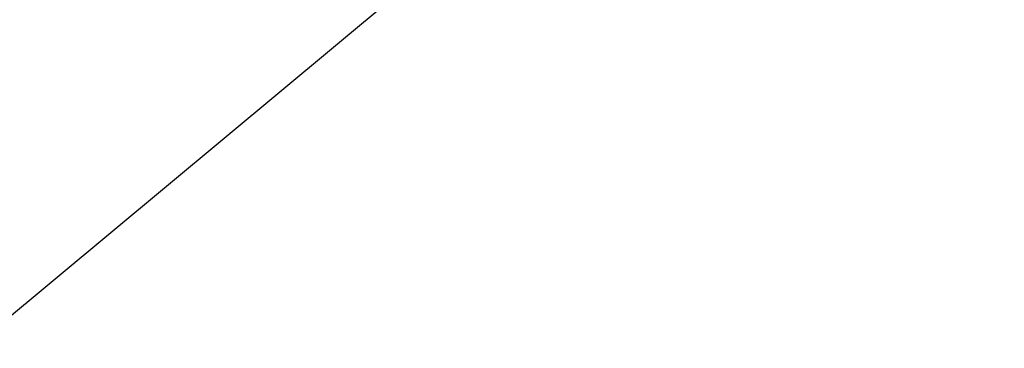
# Model space of a CAD drawing. Extents: x 448150 to 449332, y 437108 to 438384.
# Tile 4 of 46: x 448897 to 449332, y 437108 to 437253. Entities that reach past the tile are written whole.
import ezdxf

# ---------------------------------------------------------------- set-up
doc = ezdxf.new("R2010")
doc.units = 0
doc.header["$LTSCALE"] = 2
doc.header["$MEASUREMENT"] = 0
doc.linetypes.add('AUSGEZOGEN', pattern=[0])
doc.linetypes.add('STRICHPT-X3', pattern=[3, 1.5, -0.75, 0, -0.75])
doc.layers.get('0').update_dxf_attribs({"linetype": 'AUSGEZOGEN'})
for name, color, linetype in [('ACHSE', 250, 'STRICHPT-X3'), ('FBR', 8, 'CONTINUOUS'), ('Planeinteilung', 6, 'CONTINUOUS'), ('SCHLITZRINNE', 8, 'AUSGEZOGEN')]:
    doc.layers.add(name, color=color, linetype=linetype)

# ---------------------------------------------------------------- blocks, each defined once
blk = doc.blocks.new('1135594')
blk.add_line((1135, 0), (1135, 594))

msp = doc.modelspace()

# ---------------------------------------------------------------- hatches: boundary and pattern name
at = {"layer": 'SCHLITZRINNE'}
h = msp.add_hatch(dxfattribs=at)
h.set_pattern_fill('_USER', color=256, scale=1.5, angle=45, style=0, pattern_type=0)
h.set_pattern_definition([(0.19809, (448696.2442, 437758.0261), (-0.005186, 1.499991), [])])
edge = h.paths.add_edge_path()
edge.add_arc((450103.94, 439168.64), 1992.85, 225.25393, 225.3265)
edge.add_arc((450104.38, 439169.08), 1993.47, 225.3265, 225.68551)
edge.add_arc((450114.11, 439179.05), 2007.4, 225.68551, 226.04327)
edge.add_arc((450116.37, 439181.4), 2010.66, 226.04327, 226.40034)
edge.add_arc((450108.35, 439172.97), 1999.02, 226.40034, 226.75845)
edge.add_arc((450107.36, 439171.92), 1997.58, 226.75845, 227.1169)
edge.add_arc((450114.22, 439179.31), 2007.66, 227.1169, 227.47445)
edge.add_arc((450112.04, 439176.93), 2004.44, 227.47445, 227.83238)
edge.add_arc((450107.82, 439172.27), 1998.16, 227.83238, 228.19088)
edge.add_arc((450107.66, 439172.09), 1997.92, 228.19088, 228.54975)
edge.add_arc((450107.03, 439171.38), 1996.96, 228.54975, 228.9087)
edge.add_arc((450111.57, 439176.59), 2003.87, 228.9087, 229.26596)
edge.add_arc((450119.09, 439185.32), 2015.39, 229.26596, 229.6222)
edge.add_arc((450115.13, 439180.66), 2009.28, 229.6222, 229.97992)
edge.add_arc((450101.81, 439164.79), 1988.56, 229.97992, 230.3395)
edge.add_arc((450135.91, 439205.92), 2041.98, 230.3395, 230.69914)
edge.add_arc((450015.79, 439059.17), 1852.34, 230.69914, 231.07675)
edge.add_arc((450440.04, 439584.51), 2527.6, 231.07675, 231.41321)
edge.add_arc((449605.18, 438538.21), 1189.04, 231.41321, 231.90377)
edge.add_arc((451876.6, 441435.45), 4870.53, 231.90377, 232.05412)
edge.add_arc((449764.39, 438726.67), 1435.57, 232.05412, 232.33105)
edge.add_arc((663048.57, 714993.47), 350453.47, 232.3310515, 232.3318237)
edge.add_arc((452105.71, 441751.77), 5260.88, 232.33184, 232.33814)
edge.add_arc((1083717.78, 1260087.56), 1038995.51, 232.33813988, 232.33882921)
edge.add_arc((362297.75, 325361.77), 141749.67, 52.3359582, 52.3410109, ccw=False)
edge.add_arc((130991.07, 25697.41), 520301.52, 52.3345817, 52.3359582, ccw=False)
edge.add_arc((597397.74, 629905.02), 242982.19, 232.3337962, 232.3367437)
edge.add_arc((1091510.3, 1270060.01), 1051651.24, 232.33674373, 232.33742474)
edge.add_arc((63904.41, -61307.14), 630166.93, 52.33651599, 52.33765249, ccw=False)
edge.add_line((448950.68, 437541.27), (448965.93, 437529.5))
edge.add_arc((450103.94, 439168.64), 1993.35, 225.25393, 225.3265)
edge.add_arc((450104.38, 439169.08), 1993.97, 225.3265, 225.63581)
h = msp.add_hatch(dxfattribs=at)
h.set_pattern_fill('_USER', color=256, scale=1.5, angle=45, style=0, pattern_type=0)
h.set_pattern_definition([(5.43336, (448830.8072, 437635.437), (-0.142032, 1.4932605), [])])
edge = h.paths.add_edge_path()
edge.add_arc((450115.13, 439180.66), 2009.78, 229.70284, 229.97992)
edge.add_arc((450101.81, 439164.79), 1989.06, 229.97992, 230.3395)
edge.add_arc((450135.91, 439205.92), 2042.48, 230.3395, 230.69914)
edge.add_arc((450015.79, 439059.17), 1852.84, 230.69914, 231.07675)
edge.add_arc((450440.04, 439584.51), 2528.1, 231.07675, 231.21142)
edge.add_arc((450103.94, 439168.64), 1992.85, 225.25393, 225.3265)
edge.add_arc((450104.38, 439169.08), 1993.47, 225.3265, 225.68551)
edge.add_arc((450114.11, 439179.05), 2007.4, 225.68551, 226.04327)
edge.add_arc((450116.37, 439181.4), 2010.66, 226.04327, 226.40034)
edge.add_arc((450108.35, 439172.97), 1999.02, 226.40034, 226.75845)
edge.add_arc((450107.36, 439171.92), 1997.58, 226.75845, 227.1169)
edge.add_arc((450114.22, 439179.31), 2007.66, 227.1169, 227.47445)
edge.add_arc((450112.04, 439176.93), 2004.44, 227.47445, 227.83238)
edge.add_arc((450107.82, 439172.27), 1998.16, 227.83238, 228.19088)
edge.add_arc((450107.66, 439172.09), 1997.92, 228.19088, 228.54975)
edge.add_arc((450107.03, 439171.38), 1996.96, 228.54975, 228.9087)
edge.add_arc((450111.57, 439176.59), 2003.87, 228.9087, 229.26596)
edge.add_arc((450119.09, 439185.32), 2015.39, 229.26596, 229.6222)
edge.add_arc((450115.13, 439180.66), 2009.28, 229.6222, 229.97992)
edge.add_arc((450101.81, 439164.79), 1988.56, 229.97992, 230.3395)
edge.add_arc((450135.91, 439205.92), 2041.98, 230.3395, 230.69914)
edge.add_arc((450015.79, 439059.17), 1852.34, 230.69914, 231.07675)
edge.add_arc((450440.04, 439584.51), 2527.6, 231.07675, 231.41321)
edge.add_arc((449605.18, 438538.21), 1189.04, 231.41321, 231.90377)
edge.add_arc((451876.6, 441435.45), 4870.53, 231.90377, 232.05412)
edge.add_arc((449764.39, 438726.67), 1435.57, 232.05412, 232.33105)
edge.add_arc((663048.57, 714993.47), 350453.47, 232.3310515, 232.3318237)
edge.add_arc((452105.71, 441751.77), 5260.88, 232.33184, 232.33814)
edge.add_arc((1083717.78, 1260087.56), 1038995.51, 232.33813988, 232.33882921)
edge.add_arc((362297.75, 325361.77), 141749.67, 52.3359582, 52.3410109, ccw=False)
edge.add_arc((130991.07, 25697.41), 520301.52, 52.3345817, 52.3359582, ccw=False)
edge.add_arc((597397.74, 629905.02), 242982.19, 232.3337962, 232.3367437)
edge.add_arc((1091510.3, 1270060.01), 1051651.24, 232.33674373, 232.33742474)
edge.add_arc((63904.41, -61307.14), 630166.93, 52.33651599, 52.33765249, ccw=False)
edge.add_line((448950.68, 437541.27), (448965.93, 437529.5))

# ---------------------------------------------------------------- linework, layer by layer
at = {"layer": 'ACHSE'}
msp.add_lwpolyline([(448892.53, 437588.68, 0.000003), (448902.42, 437581.04, -0.000022), (448912.32, 437573.41, -0.000006), (448922.22, 437565.77, 0.000013), (448932.11, 437558.13, 0.000003), (448942.01, 437550.49, -0.000005), (448951.9, 437542.85, -0.000002), (448981.59, 437519.94, 0.000001), (449011.27, 437497.03, 0), (449049.14, 437467.8, 0), (449090.43, 437435.92, 0.000002), (449130.01, 437405.37, -0.000003), (449169.59, 437374.82, -0.000001), (449183.7, 437363.93, 0.000004)], format="xyb", dxfattribs=at)
at = {"layer": 'FBR'}
for points in [[(448893.75, 437590.26, 0.000003), (448903.65, 437582.63, -0.000022), (448913.54, 437574.99, -0.000006), (448923.44, 437567.35, 0.000013), (448933.33, 437559.71, 0.000003), (448943.23, 437552.07, -0.000005), (448953.12, 437544.44, -0.000002), (448982.81, 437521.52), (449012.49, 437498.61), (449035.23, 437481.06), (449050.36, 437469.38), (449091.65, 437437.51, 0.000002), (449131.24, 437406.96, -0.000003), (449170.82, 437376.41, -0.000001), (449185.28, 437365.24, -0.000001)], [(448881.99, 437575.03, 0.000003), (448891.88, 437567.39, -0.000022), (448901.78, 437559.75, -0.000006), (448911.67, 437552.11, 0.000013), (448921.57, 437544.47, 0.000003), (448931.46, 437536.84, -0.000005), (448941.36, 437529.2, -0.000002), (448971.05, 437506.29), (449000.73, 437483.37), (449002.07, 437482.34)]]:
    msp.add_lwpolyline(points, format="xyb", dxfattribs=at)
at = {"layer": 'SCHLITZRINNE'}
msp.add_lwpolyline([(448891.31, 437587.1, 0.000003), (448901.2, 437579.46, -0.000022), (448911.1, 437571.82, -0.000006), (448920.99, 437564.18, 0.000013), (448930.89, 437556.55, 0.000003), (448940.78, 437548.91, -0.000005), (448950.68, 437541.27, -0.000001), (448965.93, 437529.5, 0.000001)], format="xyb", dxfattribs=at)

# ---------------------------------------------------------------- block references
at = {"layer": 'Planeinteilung', "linetype": 'Continuous', "rotation": 309.7713901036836}
msp.add_blockref('1135594', (448149.7, 437980.02), dxfattribs=at)

doc.saveas('drawing.dxf')
